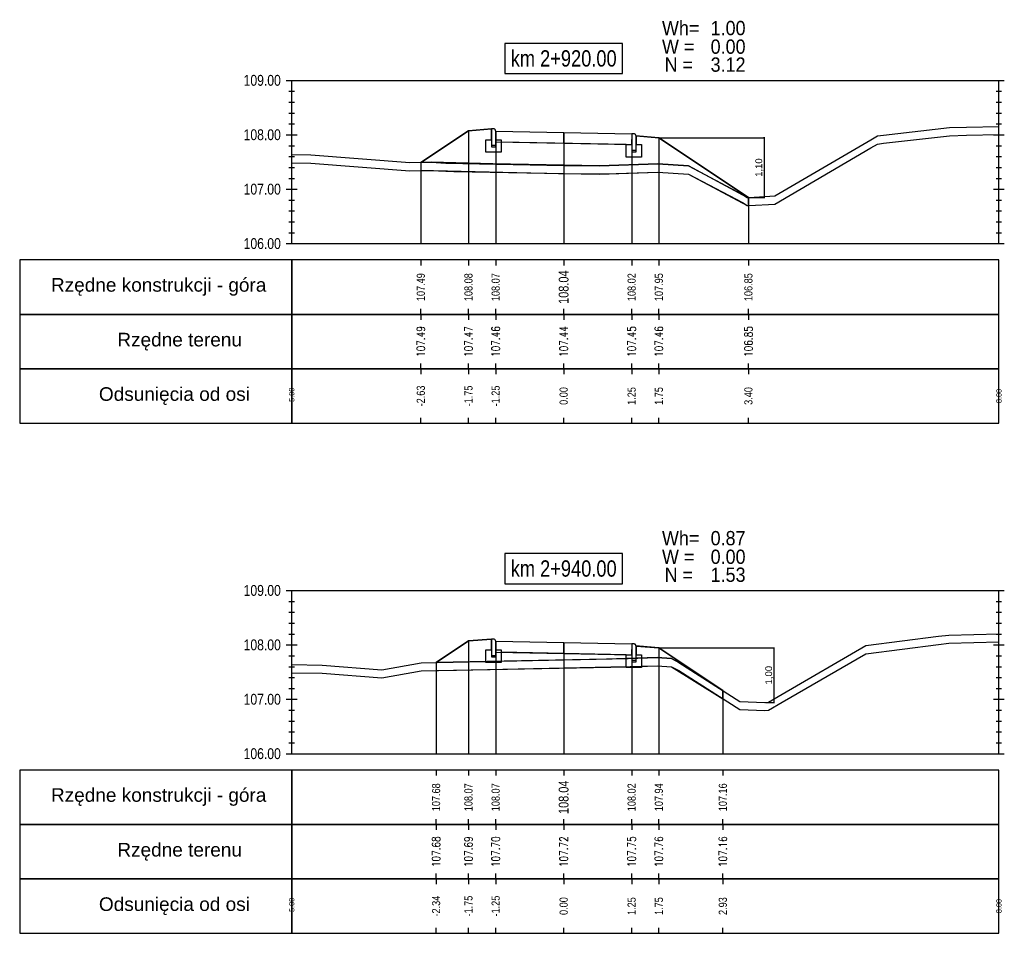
# Model space of a CAD drawing. Extents: x 7537626 to 7538805, y 5722894 to 5725486.
# Tile 52 of 105: x 7538366 to 7538384, y 5725395 to 5725411. Entities that reach past the tile are written whole.
import ezdxf

# ---------------------------------------------------------------- set-up
doc = ezdxf.new("R2010")
doc.units = 0
doc.header["$PDMODE"] = 35
doc.header["$PDSIZE"] = 0.3
for name, color, linetype in [('C-DROGI-PROFILE', 7, 'Continuous'), ('C-DROGI-PROFILE-ETYKIETY', 7, 'Continuous'), ('C-DROGI-PRZEKROJE-ETYKIETY', 7, 'Continuous'), ('C-POPRZECZKA-przekrój', 2, 'Continuous'), ('C-POPRZECZKA-widok', 1, 'Continuous')]:
    doc.layers.add(name, color=color, linetype=linetype)
for name, color, linetype, true_color in [('C-humus', 7, 'Continuous', 0x003df5), ('C-Teren', 7, 'Continuous', 0x008521), ('poprzeczki', 7, 'Continuous', 0x0000d6)]:
    doc.layers.add(name, color=color, linetype=linetype, true_color=true_color)
doc.layers.add('D-1.pow. hum.', color=7, linetype='Continuous', lineweight=30, plot=False)
doc.layers.add('D-3.nasyp', color=4, linetype='Continuous', lineweight=30, plot=False)
doc.layers.add('D-roboty-ziemne-opis', color=2, linetype='Continuous', lineweight=30)
doc.styles.add('2mm08', font='arial.ttf', dxfattribs={"width": 0.8})
doc.styles.add('opis_50', font='arial.ttf', dxfattribs={"height": 0.125})
doc.styles.get("Standard").update_dxf_attribs({"font": 'arial.ttf'})
doc.dimstyles.new('OPIS_50', dxfattribs={"dimscale": 0.5, "dimtxt": 0.125, "dimasz": 0.25, "dimexe": 0.1, "dimexo": 0.15, "dimgap": 0.1, "dimtad": 1, "dimzin": 0, "dimtxsty": 'opis_50', "dimblk": 'ARCHTICK', "dimcen": 0.15, "dimdle": 0.1, "dimaunit": 2, "dimadec": 4, "dimazin": 0, "dimtfac": 1, "dimtmove": 0, "dimatfit": 3, "dimfxl": 1, "dimarcsym": 0})

# ---------------------------------------------------------------- blocks, each defined once
blk = doc.blocks.new('_ArchTick')
at = {"color": 0, "linetype": 'ByBlock', "const_width": 0.15}
blk.add_lwpolyline([(-0.5, -0.5), (0.5, 0.5)], dxfattribs=at)
blk = doc.blocks.new('*D142')
at = {"layer": 'Defpoints', "color": 0, "transparency": 16777216}
for p in [(7538377.328, 5725409.285), (7538378.974, 5725408.187), (7538379.262, 5725408.187)]:
    blk.add_point(p, dxfattribs=at)
at = {"layer": 'poprzeczki', "color": 0, "lineweight": -2, "transparency": 16777216}
for p, q in [((7538377.343, 5725409.285), (7538379.272, 5725409.285)), ((7538379.262, 5725409.295), (7538379.262, 5725408.177)), ((7538378.989, 5725408.187), (7538379.272, 5725408.187))]:
    blk.add_line(p, q, dxfattribs=at)
at = {"layer": 'poprzeczki', "color": 0, "lineweight": -2, "transparency": 16777216, "xscale": 0.025, "yscale": 0.025, "zscale": 0.025}
for p, rotation in [((7538379.262, 5725409.285), 90), ((7538379.262, 5725408.187), 270)]:
    blk.add_blockref('_ArchTick', p, dxfattribs=dict(at, rotation=rotation))
at = {"layer": 'poprzeczki', "color": 0, "transparency": 16777216, "insert": (7538379.176, 5725408.736), "char_height": 0.125, "attachment_point": 5, "rotation": 90, "style": 'opis_50'}
blk.add_mtext('1,10', dxfattribs=at)
blk = doc.blocks.new('*D143')
at = {"layer": 'Defpoints', "color": 0, "transparency": 16777216}
for p in [(7538377.328, 5725399.908), (7538379.274, 5725398.908), (7538379.444, 5725398.908)]:
    blk.add_point(p, dxfattribs=at)
at = {"layer": 'poprzeczki', "color": 0, "lineweight": -2, "transparency": 16777216}
for p, q in [((7538377.343, 5725399.908), (7538379.454, 5725399.908)), ((7538379.444, 5725399.918), (7538379.444, 5725398.898)), ((7538379.289, 5725398.908), (7538379.454, 5725398.908))]:
    blk.add_line(p, q, dxfattribs=at)
at = {"layer": 'poprzeczki', "color": 0, "lineweight": -2, "transparency": 16777216, "xscale": 0.025, "yscale": 0.025, "zscale": 0.025}
for p, rotation in [((7538379.444, 5725399.908), 90), ((7538379.444, 5725398.908), 270)]:
    blk.add_blockref('_ArchTick', p, dxfattribs=dict(at, rotation=rotation))
at = {"layer": 'poprzeczki', "color": 0, "transparency": 16777216, "insert": (7538379.358, 5725399.408), "char_height": 0.125, "attachment_point": 5, "rotation": 90, "style": 'opis_50'}
blk.add_mtext('1,00', dxfattribs=at)

msp = doc.modelspace()

# ---------------------------------------------------------------- linework, layer by layer
at = {"layer": 'C-DROGI-PROFILE', "color": 7, "linetype": 'Continuous', "lineweight": -3}
for p, q in [((7538372.952, 5725407.039), (7538372.952, 5725406.939)), ((7538373.828, 5725407.039), (7538373.828, 5725406.939)), ((7538374.328, 5725407.039), (7538374.328, 5725406.939)), ((7538375.578, 5725407.039), (7538375.578, 5725406.939)), ((7538376.828, 5725407.039), (7538376.828, 5725406.939)), ((7538377.328, 5725407.039), (7538377.328, 5725406.939)), ((7538378.974, 5725407.039), (7538378.974, 5725406.939)), ((7538372.952, 5725406.039), (7538372.952, 5725406.139)), ((7538373.828, 5725406.039), (7538373.828, 5725406.139)), ((7538374.328, 5725406.039), (7538374.328, 5725406.139)), ((7538375.578, 5725406.039), (7538375.578, 5725406.139)), ((7538376.828, 5725406.039), (7538376.828, 5725406.139)), ((7538377.328, 5725406.039), (7538377.328, 5725406.139)), ((7538378.974, 5725406.039), (7538378.974, 5725406.139)), ((7538372.952, 5725406.039), (7538372.952, 5725405.939)), ((7538373.828, 5725406.039), (7538373.828, 5725405.939)), ((7538374.328, 5725406.039), (7538374.328, 5725405.939)), ((7538375.578, 5725406.039), (7538375.578, 5725405.939)), ((7538376.828, 5725406.039), (7538376.828, 5725405.939)), ((7538377.328, 5725406.039), (7538377.328, 5725405.939)), ((7538378.974, 5725406.039), (7538378.974, 5725405.939)), ((7538372.952, 5725405.039), (7538372.952, 5725405.139)), ((7538372.952, 5725405.039), (7538372.952, 5725404.939)), ((7538373.828, 5725405.039), (7538373.828, 5725405.139)), ((7538373.828, 5725405.039), (7538373.828, 5725404.939)), ((7538374.328, 5725405.039), (7538374.328, 5725405.139)), ((7538374.328, 5725405.039), (7538374.328, 5725404.939)), ((7538375.578, 5725405.039), (7538375.578, 5725405.139)), ((7538375.578, 5725405.039), (7538375.578, 5725404.939)), ((7538376.828, 5725405.039), (7538376.828, 5725405.139)), ((7538376.828, 5725405.039), (7538376.828, 5725404.939)), ((7538377.328, 5725405.039), (7538377.328, 5725405.139)), ((7538377.328, 5725405.039), (7538377.328, 5725404.939)), ((7538378.974, 5725405.039), (7538378.974, 5725405.139)), ((7538378.974, 5725405.039), (7538378.974, 5725404.939)), ((7538372.952, 5725404.039), (7538372.952, 5725404.139)), ((7538373.828, 5725404.039), (7538373.828, 5725404.139)), ((7538374.328, 5725404.039), (7538374.328, 5725404.139)), ((7538375.578, 5725404.039), (7538375.578, 5725404.139)), ((7538376.828, 5725404.039), (7538376.828, 5725404.139)), ((7538377.328, 5725404.039), (7538377.328, 5725404.139)), ((7538378.974, 5725404.039), (7538378.974, 5725404.139)), ((7538373.233, 5725397.664), (7538373.233, 5725397.564)), ((7538373.828, 5725397.664), (7538373.828, 5725397.564)), ((7538374.328, 5725397.664), (7538374.328, 5725397.564)), ((7538375.578, 5725397.664), (7538375.578, 5725397.564)), ((7538376.828, 5725397.664), (7538376.828, 5725397.564)), ((7538377.328, 5725397.664), (7538377.328, 5725397.564)), ((7538378.504, 5725397.664), (7538378.504, 5725397.564)), ((7538373.233, 5725396.664), (7538373.233, 5725396.764)), ((7538373.828, 5725396.664), (7538373.828, 5725396.764)), ((7538374.328, 5725396.664), (7538374.328, 5725396.764)), ((7538375.578, 5725396.664), (7538375.578, 5725396.764)), ((7538376.828, 5725396.664), (7538376.828, 5725396.764)), ((7538377.328, 5725396.664), (7538377.328, 5725396.764)), ((7538378.504, 5725396.664), (7538378.504, 5725396.764)), ((7538373.233, 5725396.664), (7538373.233, 5725396.564)), ((7538373.828, 5725396.664), (7538373.828, 5725396.564)), ((7538374.328, 5725396.664), (7538374.328, 5725396.564)), ((7538375.578, 5725396.664), (7538375.578, 5725396.564)), ((7538376.828, 5725396.664), (7538376.828, 5725396.564)), ((7538377.328, 5725396.664), (7538377.328, 5725396.564)), ((7538378.504, 5725396.664), (7538378.504, 5725396.564)), ((7538373.233, 5725395.664), (7538373.233, 5725395.764)), ((7538373.233, 5725395.664), (7538373.233, 5725395.564)), ((7538373.828, 5725395.664), (7538373.828, 5725395.764)), ((7538373.828, 5725395.664), (7538373.828, 5725395.564)), ((7538374.328, 5725395.664), (7538374.328, 5725395.764)), ((7538374.328, 5725395.664), (7538374.328, 5725395.564)), ((7538375.578, 5725395.664), (7538375.578, 5725395.764)), ((7538375.578, 5725395.664), (7538375.578, 5725395.564)), ((7538376.828, 5725395.664), (7538376.828, 5725395.764)), ((7538376.828, 5725395.664), (7538376.828, 5725395.564)), ((7538377.328, 5725395.664), (7538377.328, 5725395.764)), ((7538377.328, 5725395.664), (7538377.328, 5725395.564)), ((7538378.504, 5725395.664), (7538378.504, 5725395.764)), ((7538378.504, 5725395.664), (7538378.504, 5725395.564)), ((7538373.233, 5725394.664), (7538373.233, 5725394.764)), ((7538373.828, 5725394.664), (7538373.828, 5725394.764)), ((7538374.328, 5725394.664), (7538374.328, 5725394.764)), ((7538375.578, 5725394.664), (7538375.578, 5725394.764)), ((7538376.828, 5725394.664), (7538376.828, 5725394.764)), ((7538377.328, 5725394.664), (7538377.328, 5725394.764)), ((7538378.504, 5725394.664), (7538378.504, 5725394.764))]:
    msp.add_line(p, q, dxfattribs=at)
at = {"layer": 'C-DROGI-PROFILE', "color": 1, "linetype": 'Continuous', "lineweight": -3}
for points in [[(7538370.578, 5725406.039), (7538370.578, 5725407.039), (7538365.578, 5725407.039), (7538365.578, 5725406.039)], [(7538370.578, 5725406.039), (7538383.578, 5725406.039), (7538383.578, 5725407.039), (7538370.578, 5725407.039)], [(7538370.578, 5725405.039), (7538370.578, 5725406.039), (7538365.578, 5725406.039), (7538365.578, 5725405.039)], [(7538370.578, 5725405.039), (7538383.578, 5725405.039), (7538383.578, 5725406.039), (7538370.578, 5725406.039)], [(7538370.578, 5725404.039), (7538370.578, 5725405.039), (7538365.578, 5725405.039), (7538365.578, 5725404.039)], [(7538370.578, 5725404.039), (7538383.578, 5725404.039), (7538383.578, 5725405.039), (7538370.578, 5725405.039)], [(7538370.578, 5725396.664), (7538370.578, 5725397.664), (7538365.578, 5725397.664), (7538365.578, 5725396.664)], [(7538370.578, 5725396.664), (7538383.578, 5725396.664), (7538383.578, 5725397.664), (7538370.578, 5725397.664)], [(7538370.578, 5725395.664), (7538370.578, 5725396.664), (7538365.578, 5725396.664), (7538365.578, 5725395.664)], [(7538370.578, 5725395.664), (7538383.578, 5725395.664), (7538383.578, 5725396.664), (7538370.578, 5725396.664)], [(7538370.578, 5725394.664), (7538370.578, 5725395.664), (7538365.578, 5725395.664), (7538365.578, 5725394.664)], [(7538370.578, 5725394.664), (7538383.578, 5725394.664), (7538383.578, 5725395.664), (7538370.578, 5725395.664)]]:
    msp.add_3dface(points, dxfattribs=at)
at = {"layer": 'C-DROGI-PRZEKROJE-ETYKIETY', "color": 1, "linetype": 'Continuous', "lineweight": -3}
for p, q in [((7538373.828, 5725409.415), (7538373.828, 5725407.339)), ((7538374.328, 5725409.408), (7538374.328, 5725407.339)), ((7538375.578, 5725409.383), (7538375.578, 5725407.339)), ((7538376.828, 5725409.358), (7538376.828, 5725407.339)), ((7538377.328, 5725409.285), (7538377.328, 5725407.339)), ((7538372.952, 5725408.831), (7538372.952, 5725407.339)), ((7538378.974, 5725408.187), (7538378.974, 5725407.339)), ((7538373.828, 5725400.038), (7538373.828, 5725397.964)), ((7538374.328, 5725400.032), (7538374.328, 5725397.964)), ((7538375.578, 5725400.007), (7538375.578, 5725397.964)), ((7538376.828, 5725399.982), (7538376.828, 5725397.964)), ((7538377.328, 5725399.908), (7538377.328, 5725397.964)), ((7538373.233, 5725399.642), (7538373.233, 5725397.964)), ((7538378.504, 5725399.124), (7538378.504, 5725397.964))]:
    msp.add_line(p, q, dxfattribs=at)
at = {"layer": 'C-humus'}
for p, q in [((7538381.454, 5725409.183), (7538382.673, 5725409.323)), ((7538382.673, 5725409.323), (7538382.982, 5725409.332)), ((7538382.982, 5725409.332), (7538383.578, 5725409.342)), ((7538379.46, 5725408.065), (7538381.227, 5725409.099)), ((7538381.227, 5725409.099), (7538381.349, 5725409.17)), ((7538381.349, 5725409.17), (7538381.454, 5725409.183)), ((7538370.578, 5725408.825), (7538370.931, 5725408.819)), ((7538370.931, 5725408.819), (7538372.751, 5725408.678)), ((7538372.751, 5725408.678), (7538373.139, 5725408.684)), ((7538373.139, 5725408.684), (7538373.409, 5725408.669)), ((7538373.409, 5725408.669), (7538375.578, 5725408.628)), ((7538376.236, 5725408.616), (7538377.306, 5725408.655)), ((7538377.306, 5725408.655), (7538377.873, 5725408.617)), ((7538375.578, 5725408.628), (7538376.236, 5725408.616)), ((7538377.873, 5725408.617), (7538378.867, 5725408.092)), ((7538378.867, 5725408.092), (7538378.952, 5725408.038)), ((7538378.952, 5725408.038), (7538378.986, 5725408.037)), ((7538378.986, 5725408.037), (7538379.46, 5725408.065)), ((7538381.13, 5725399.803), (7538382.47, 5725399.974)), ((7538382.47, 5725399.974), (7538382.659, 5725399.995)), ((7538382.659, 5725399.995), (7538383.578, 5725400.019)), ((7538379.596, 5725398.91), (7538381.13, 5725399.803)), ((7538370.578, 5725399.453), (7538371.141, 5725399.444)), ((7538371.141, 5725399.444), (7538372.232, 5725399.359)), ((7538372.232, 5725399.359), (7538372.961, 5725399.486)), ((7538372.961, 5725399.486), (7538376.763, 5725399.562)), ((7538376.763, 5725399.562), (7538377.295, 5725399.58)), ((7538377.295, 5725399.58), (7538377.558, 5725399.563)), ((7538377.558, 5725399.563), (7538377.694, 5725399.491)), ((7538377.694, 5725399.491), (7538378.814, 5725398.776)), ((7538379.342, 5725398.762), (7538379.596, 5725398.91)), ((7538378.814, 5725398.776), (7538379.274, 5725398.758)), ((7538379.274, 5725398.758), (7538379.342, 5725398.762))]:
    msp.add_line(p, q, dxfattribs=at)
at = {"layer": 'C-POPRZECZKA-przekrój', "color": 2, "linetype": 'Continuous', "lineweight": -3}
for p, q in [((7538372.952, 5725408.831), (7538373.828, 5725409.415)), ((7538373.828, 5725409.415), (7538374.248, 5725409.448)), ((7538374.288, 5725409.448), (7538374.248, 5725409.448)), ((7538374.248, 5725409.448), (7538374.248, 5725409.118)), ((7538374.293, 5725409.448), (7538374.288, 5725409.448)), ((7538374.302, 5725409.446), (7538374.293, 5725409.448)), ((7538374.31, 5725409.441), (7538374.302, 5725409.446)), ((7538374.316, 5725409.436), (7538374.31, 5725409.441)), ((7538374.32, 5725409.431), (7538374.316, 5725409.436)), ((7538374.325, 5725409.424), (7538374.32, 5725409.431)), ((7538374.327, 5725409.415), (7538374.325, 5725409.424)), ((7538374.328, 5725409.408), (7538374.327, 5725409.415)), ((7538374.328, 5725409.408), (7538375.578, 5725409.383)), ((7538374.328, 5725409.408), (7538374.329, 5725409.208)), ((7538374.328, 5725409.118), (7538374.328, 5725409.408)), ((7538374.328, 5725409.408), (7538374.328, 5725409.248)), ((7538375.578, 5725409.183), (7538375.578, 5725409.383)), ((7538375.578, 5725409.383), (7538376.828, 5725409.358)), ((7538374.148, 5725409.018), (7538374.148, 5725409.248)), ((7538374.148, 5725409.248), (7538374.248, 5725409.248)), ((7538374.248, 5725409.248), (7538374.248, 5725409.148)), ((7538374.328, 5725409.248), (7538374.428, 5725409.248)), ((7538374.329, 5725409.208), (7538375.578, 5725409.183)), ((7538374.428, 5725409.248), (7538374.428, 5725409.018)), ((7538376.828, 5725409.358), (7538376.827, 5725409.158)), ((7538376.868, 5725409.358), (7538376.828, 5725409.358)), ((7538376.828, 5725409.358), (7538376.828, 5725409.028)), ((7538376.873, 5725409.358), (7538376.868, 5725409.358)), ((7538376.882, 5725409.356), (7538376.873, 5725409.358)), ((7538376.89, 5725409.351), (7538376.882, 5725409.356)), ((7538376.896, 5725409.346), (7538376.89, 5725409.351)), ((7538376.9, 5725409.341), (7538376.896, 5725409.346)), ((7538376.905, 5725409.334), (7538376.9, 5725409.341)), ((7538376.907, 5725409.325), (7538376.905, 5725409.334)), ((7538376.908, 5725409.318), (7538376.907, 5725409.325)), ((7538376.908, 5725409.028), (7538376.908, 5725409.318)), ((7538376.908, 5725409.318), (7538376.908, 5725409.158)), ((7538376.908, 5725409.318), (7538377.328, 5725409.285)), ((7538377.328, 5725409.285), (7538378.974, 5725408.187)), ((7538374.428, 5725409.018), (7538374.148, 5725409.018)), ((7538374.248, 5725409.148), (7538374.328, 5725409.148)), ((7538374.248, 5725409.118), (7538374.328, 5725409.118)), ((7538375.578, 5725409.183), (7538376.827, 5725409.158)), ((7538376.728, 5725408.928), (7538376.728, 5725409.158)), ((7538376.728, 5725409.158), (7538376.828, 5725409.158)), ((7538376.828, 5725409.158), (7538376.828, 5725409.058)), ((7538376.828, 5725409.058), (7538376.908, 5725409.058)), ((7538376.828, 5725409.028), (7538376.908, 5725409.028)), ((7538376.908, 5725409.158), (7538377.008, 5725409.158)), ((7538377.008, 5725409.158), (7538377.008, 5725408.928)), ((7538377.008, 5725408.928), (7538376.728, 5725408.928)), ((7538373.233, 5725399.642), (7538373.828, 5725400.038)), ((7538373.828, 5725400.038), (7538374.248, 5725400.072)), ((7538374.288, 5725400.072), (7538374.248, 5725400.072)), ((7538374.248, 5725400.072), (7538374.248, 5725399.742)), ((7538374.293, 5725400.071), (7538374.288, 5725400.072)), ((7538374.302, 5725400.069), (7538374.293, 5725400.071)), ((7538374.31, 5725400.065), (7538374.302, 5725400.069)), ((7538374.316, 5725400.06), (7538374.31, 5725400.065)), ((7538374.32, 5725400.055), (7538374.316, 5725400.06)), ((7538374.325, 5725400.047), (7538374.32, 5725400.055)), ((7538374.327, 5725400.039), (7538374.325, 5725400.047)), ((7538374.328, 5725400.032), (7538374.327, 5725400.039)), ((7538374.328, 5725400.032), (7538375.578, 5725400.007)), ((7538374.328, 5725400.032), (7538374.329, 5725399.832)), ((7538374.328, 5725399.742), (7538374.328, 5725400.032)), ((7538374.328, 5725400.032), (7538374.328, 5725399.872)), ((7538375.578, 5725399.807), (7538375.578, 5725400.007)), ((7538375.578, 5725400.007), (7538376.828, 5725399.982)), ((7538376.828, 5725399.982), (7538376.827, 5725399.782)), ((7538376.868, 5725399.982), (7538376.828, 5725399.982)), ((7538376.828, 5725399.982), (7538376.828, 5725399.652)), ((7538376.873, 5725399.981), (7538376.868, 5725399.982)), ((7538376.882, 5725399.979), (7538376.873, 5725399.981)), ((7538376.89, 5725399.975), (7538376.882, 5725399.979)), ((7538376.896, 5725399.97), (7538376.89, 5725399.975)), ((7538376.9, 5725399.965), (7538376.896, 5725399.97)), ((7538376.905, 5725399.957), (7538376.9, 5725399.965)), ((7538374.148, 5725399.642), (7538374.148, 5725399.872)), ((7538374.148, 5725399.872), (7538374.248, 5725399.872)), ((7538374.248, 5725399.872), (7538374.248, 5725399.772)), ((7538374.328, 5725399.872), (7538374.428, 5725399.872)), ((7538374.329, 5725399.832), (7538375.578, 5725399.807)), ((7538374.428, 5725399.872), (7538374.428, 5725399.642)), ((7538375.578, 5725399.807), (7538376.827, 5725399.782)), ((7538376.907, 5725399.949), (7538376.905, 5725399.957)), ((7538376.908, 5725399.942), (7538376.907, 5725399.949)), ((7538376.908, 5725399.652), (7538376.908, 5725399.942)), ((7538376.908, 5725399.942), (7538376.908, 5725399.782)), ((7538376.908, 5725399.942), (7538377.328, 5725399.908)), ((7538377.328, 5725399.908), (7538378.504, 5725399.124)), ((7538374.428, 5725399.642), (7538374.148, 5725399.642)), ((7538374.248, 5725399.772), (7538374.328, 5725399.772)), ((7538374.248, 5725399.742), (7538374.328, 5725399.742)), ((7538376.728, 5725399.552), (7538376.728, 5725399.782)), ((7538376.728, 5725399.782), (7538376.828, 5725399.782)), ((7538376.828, 5725399.782), (7538376.828, 5725399.682)), ((7538376.828, 5725399.682), (7538376.908, 5725399.682)), ((7538376.828, 5725399.652), (7538376.908, 5725399.652)), ((7538376.908, 5725399.782), (7538377.008, 5725399.782)), ((7538377.008, 5725399.782), (7538377.008, 5725399.552)), ((7538377.008, 5725399.552), (7538376.728, 5725399.552))]:
    msp.add_line(p, q, dxfattribs=at)
at = {"layer": 'C-POPRZECZKA-widok', "color": 1, "linetype": 'Continuous', "lineweight": -3}
for p, q in [((7538370.478, 5725410.339), (7538383.678, 5725410.339)), ((7538370.578, 5725407.339), (7538370.578, 5725410.339)), ((7538383.578, 5725407.339), (7538383.578, 5725410.339)), ((7538370.528, 5725410.139), (7538370.628, 5725410.139)), ((7538383.528, 5725410.139), (7538383.628, 5725410.139)), ((7538370.528, 5725409.939), (7538370.628, 5725409.939)), ((7538383.528, 5725409.939), (7538383.628, 5725409.939)), ((7538370.528, 5725409.739), (7538370.628, 5725409.739)), ((7538383.528, 5725409.739), (7538383.628, 5725409.739)), ((7538370.528, 5725409.539), (7538370.628, 5725409.539)), ((7538383.528, 5725409.539), (7538383.628, 5725409.539)), ((7538370.478, 5725409.339), (7538370.678, 5725409.339)), ((7538370.528, 5725409.339), (7538370.628, 5725409.339)), ((7538383.478, 5725409.339), (7538383.678, 5725409.339)), ((7538383.528, 5725409.339), (7538383.628, 5725409.339)), ((7538370.528, 5725409.139), (7538370.628, 5725409.139)), ((7538383.528, 5725409.139), (7538383.628, 5725409.139)), ((7538370.528, 5725408.939), (7538370.628, 5725408.939)), ((7538383.528, 5725408.939), (7538383.628, 5725408.939)), ((7538370.528, 5725408.739), (7538370.628, 5725408.739)), ((7538383.528, 5725408.739), (7538383.628, 5725408.739)), ((7538370.528, 5725408.539), (7538370.628, 5725408.539)), ((7538383.528, 5725408.539), (7538383.628, 5725408.539)), ((7538370.478, 5725408.339), (7538370.678, 5725408.339)), ((7538370.528, 5725408.339), (7538370.628, 5725408.339)), ((7538383.478, 5725408.339), (7538383.678, 5725408.339)), ((7538383.528, 5725408.339), (7538383.628, 5725408.339)), ((7538370.528, 5725408.139), (7538370.628, 5725408.139)), ((7538383.528, 5725408.139), (7538383.628, 5725408.139)), ((7538370.528, 5725407.939), (7538370.628, 5725407.939)), ((7538383.528, 5725407.939), (7538383.628, 5725407.939)), ((7538370.528, 5725407.739), (7538370.628, 5725407.739)), ((7538383.528, 5725407.739), (7538383.628, 5725407.739)), ((7538370.528, 5725407.539), (7538370.628, 5725407.539)), ((7538383.528, 5725407.539), (7538383.628, 5725407.539)), ((7538370.478, 5725407.339), (7538383.678, 5725407.339)), ((7538370.478, 5725400.964), (7538383.678, 5725400.964)), ((7538370.578, 5725397.964), (7538370.578, 5725400.964)), ((7538383.578, 5725397.964), (7538383.578, 5725400.964)), ((7538370.528, 5725400.764), (7538370.628, 5725400.764)), ((7538383.528, 5725400.764), (7538383.628, 5725400.764)), ((7538370.528, 5725400.564), (7538370.628, 5725400.564)), ((7538383.528, 5725400.564), (7538383.628, 5725400.564)), ((7538370.528, 5725400.364), (7538370.628, 5725400.364)), ((7538383.528, 5725400.364), (7538383.628, 5725400.364)), ((7538370.528, 5725400.164), (7538370.628, 5725400.164)), ((7538383.528, 5725400.164), (7538383.628, 5725400.164)), ((7538370.478, 5725399.964), (7538370.678, 5725399.964)), ((7538370.528, 5725399.964), (7538370.628, 5725399.964)), ((7538383.478, 5725399.964), (7538383.678, 5725399.964)), ((7538383.528, 5725399.964), (7538383.628, 5725399.964)), ((7538370.528, 5725399.764), (7538370.628, 5725399.764)), ((7538383.528, 5725399.764), (7538383.628, 5725399.764)), ((7538370.528, 5725399.564), (7538370.628, 5725399.564)), ((7538383.528, 5725399.564), (7538383.628, 5725399.564)), ((7538370.528, 5725399.364), (7538370.628, 5725399.364)), ((7538383.528, 5725399.364), (7538383.628, 5725399.364)), ((7538370.528, 5725399.164), (7538370.628, 5725399.164)), ((7538383.528, 5725399.164), (7538383.628, 5725399.164)), ((7538370.478, 5725398.964), (7538370.678, 5725398.964)), ((7538370.528, 5725398.964), (7538370.628, 5725398.964)), ((7538383.478, 5725398.964), (7538383.678, 5725398.964)), ((7538383.528, 5725398.964), (7538383.628, 5725398.964)), ((7538370.528, 5725398.764), (7538370.628, 5725398.764)), ((7538383.528, 5725398.764), (7538383.628, 5725398.764)), ((7538370.528, 5725398.564), (7538370.628, 5725398.564)), ((7538383.528, 5725398.564), (7538383.628, 5725398.564)), ((7538370.528, 5725398.364), (7538370.628, 5725398.364)), ((7538383.528, 5725398.364), (7538383.628, 5725398.364)), ((7538370.528, 5725398.164), (7538370.628, 5725398.164)), ((7538383.528, 5725398.164), (7538383.628, 5725398.164)), ((7538370.478, 5725397.964), (7538383.678, 5725397.964))]:
    msp.add_line(p, q, dxfattribs=at)
at = {"layer": 'C-POPRZECZKA-widok', "color": 3, "linetype": 'Continuous', "lineweight": -3}
for points in [[(7538374.498, 5725410.464), (7538376.658, 5725410.464), (7538376.658, 5725411.02), (7538374.498, 5725411.02)], [(7538374.498, 5725401.089), (7538376.658, 5725401.089), (7538376.658, 5725401.645), (7538374.498, 5725401.645)]]:
    msp.add_3dface(points, dxfattribs=at)
at = {"layer": 'C-Teren'}
for p, q in [((7538381.454, 5725409.333), (7538382.673, 5725409.473)), ((7538382.673, 5725409.473), (7538382.982, 5725409.482)), ((7538382.982, 5725409.482), (7538383.578, 5725409.492)), ((7538379.46, 5725408.215), (7538381.227, 5725409.249)), ((7538381.227, 5725409.249), (7538381.349, 5725409.32)), ((7538381.349, 5725409.32), (7538381.454, 5725409.333)), ((7538370.578, 5725408.975), (7538370.931, 5725408.969)), ((7538370.931, 5725408.969), (7538372.751, 5725408.828)), ((7538372.751, 5725408.828), (7538373.139, 5725408.834)), ((7538373.139, 5725408.834), (7538373.409, 5725408.819)), ((7538373.409, 5725408.819), (7538375.578, 5725408.778)), ((7538375.578, 5725408.778), (7538376.236, 5725408.766)), ((7538376.236, 5725408.766), (7538377.306, 5725408.805)), ((7538377.306, 5725408.805), (7538377.873, 5725408.767)), ((7538377.873, 5725408.767), (7538378.867, 5725408.242)), ((7538378.867, 5725408.242), (7538378.952, 5725408.188)), ((7538378.952, 5725408.188), (7538378.986, 5725408.187)), ((7538378.986, 5725408.187), (7538379.46, 5725408.215)), ((7538382.47, 5725400.124), (7538382.659, 5725400.145)), ((7538382.659, 5725400.145), (7538383.578, 5725400.169)), ((7538381.13, 5725399.953), (7538382.47, 5725400.124)), ((7538379.596, 5725399.06), (7538381.13, 5725399.953)), ((7538370.578, 5725399.603), (7538371.141, 5725399.594)), ((7538372.232, 5725399.509), (7538372.961, 5725399.636)), ((7538372.961, 5725399.636), (7538376.763, 5725399.712)), ((7538376.763, 5725399.712), (7538377.295, 5725399.73)), ((7538377.295, 5725399.73), (7538377.558, 5725399.713)), ((7538377.558, 5725399.713), (7538377.694, 5725399.641)), ((7538377.694, 5725399.641), (7538378.814, 5725398.926)), ((7538371.141, 5725399.594), (7538372.232, 5725399.509)), ((7538379.342, 5725398.912), (7538379.596, 5725399.06)), ((7538378.814, 5725398.926), (7538379.274, 5725398.908)), ((7538379.274, 5725398.908), (7538379.342, 5725398.912))]:
    msp.add_line(p, q, dxfattribs=at)
at = {"layer": 'D-1.pow. hum.'}
for points in [[(7538372.952, 5725408.831), (7538372.952, 5725408.681), (7538373.139, 5725408.684), (7538373.556, 5725408.666), (7538376.236, 5725408.616), (7538377.306, 5725408.655), (7538377.873, 5725408.617), (7538378.952, 5725408.038), (7538378.974, 5725408.038), (7538378.974, 5725408.187), (7538378.953, 5725408.187), (7538377.873, 5725408.767), (7538377.306, 5725408.805), (7538376.236, 5725408.766), (7538374.277, 5725408.803), (7538373.139, 5725408.834), (7538372.952, 5725408.831)], [(7538373.233, 5725399.642), (7538373.233, 5725399.492), (7538375.803, 5725399.543), (7538377.295, 5725399.58), (7538377.558, 5725399.563), (7538377.694, 5725399.491), (7538378.504, 5725398.974), (7538378.504, 5725399.124), (7538377.694, 5725399.641), (7538377.558, 5725399.713), (7538377.295, 5725399.73), (7538376.365, 5725399.704), (7538373.233, 5725399.642)]]:
    msp.add_lwpolyline(points, dxfattribs=at)
at = {"layer": 'D-3.nasyp'}
for points in [[(7538374.148, 5725409.018), (7538374.148, 5725409.248), (7538374.248, 5725409.247), (7538374.248, 5725409.448), (7538373.828, 5725409.415), (7538372.952, 5725408.831), (7538372.954, 5725408.681), (7538373.184, 5725408.681), (7538375.482, 5725408.63), (7538376.354, 5725408.62), (7538377.306, 5725408.655), (7538377.873, 5725408.617), (7538378.952, 5725408.038), (7538378.974, 5725408.037), (7538378.974, 5725408.187), (7538377.328, 5725409.285), (7538376.907, 5725409.322), (7538376.908, 5725409.158), (7538377.008, 5725409.158), (7538377.008, 5725408.928), (7538376.728, 5725408.928), (7538376.728, 5725409.16), (7538374.428, 5725409.206), (7538374.428, 5725409.018), (7538374.148, 5725409.018)], [(7538374.148, 5725399.642), (7538374.148, 5725399.872), (7538374.248, 5725399.872), (7538374.248, 5725400.072), (7538373.828, 5725400.038), (7538373.233, 5725399.642), (7538373.236, 5725399.492), (7538373.61, 5725399.499), (7538376.728, 5725399.566), (7538376.728, 5725399.784), (7538374.428, 5725399.83), (7538374.428, 5725399.642), (7538374.148, 5725399.642)], [(7538376.908, 5725399.942), (7538376.908, 5725399.782), (7538377.008, 5725399.782), (7538377.008, 5725399.573), (7538377.295, 5725399.58), (7538377.558, 5725399.563), (7538378.504, 5725398.976), (7538378.504, 5725399.124), (7538377.328, 5725399.908), (7538376.907, 5725399.945)]]:
    msp.add_lwpolyline(points, dxfattribs=at)

# ---------------------------------------------------------------- texts
at = {"layer": 'C-DROGI-PROFILE', "color": 2}
for s, p in [('Rzędne konstrukcji - góra', (7538366.153, 5725406.456)), ('Rzędne terenu', (7538367.373, 5725405.45)), ('Odsunięcia od osi', (7538367.034, 5725404.45)), ('Rzędne konstrukcji - góra', (7538366.153, 5725397.081)), ('Rzędne terenu', (7538367.373, 5725396.075)), ('Odsunięcia od osi', (7538367.034, 5725395.075))]:
    msp.add_text(s, height=0.25, dxfattribs=at).set_placement(p)
at = {"layer": 'C-DROGI-PROFILE-ETYKIETY', "color": 1, "linetype": 'Continuous', "lineweight": -3, "attachment_point": 5, "rotation": 90, "style": '2mm08'}
for s, insert, char_height in [('108.08', (7538373.828, 5725406.539), 0.15), ('108.04', (7538375.578, 5725406.539), 0.18), ('107.49', (7538372.952, 5725406.539), 0.15), ('108.07', (7538374.328, 5725406.539), 0.15), ('108.02', (7538376.828, 5725406.539), 0.15), ('107.95', (7538377.328, 5725406.539), 0.15), ('106.85', (7538378.974, 5725406.539), 0.15), ('{\\Fsimplex.shx|c238;107.49}', (7538372.952, 5725405.539), 0.15), ('{\\Fsimplex.shx|c238;107.47}', (7538373.828, 5725405.539), 0.15), ('{\\Fsimplex.shx|c238;107.46}', (7538374.328, 5725405.539), 0.15), ('{\\Fsimplex.shx|c238;107.44}', (7538375.578, 5725405.539), 0.15), ('{\\Fsimplex.shx|c238;107.45}', (7538376.828, 5725405.539), 0.15), ('{\\Fsimplex.shx|c238;107.46}', (7538377.328, 5725405.539), 0.15), ('{\\Fsimplex.shx|c238;106.85}', (7538378.974, 5725405.539), 0.15), ('-2.63', (7538372.952, 5725404.539), 0.15), ('-1.75', (7538373.828, 5725404.539), 0.15), ('-1.25', (7538374.328, 5725404.539), 0.15), ('0.00', (7538375.578, 5725404.539), 0.15), ('1.25', (7538376.828, 5725404.539), 0.15), ('1.75', (7538377.328, 5725404.539), 0.15), ('3.40', (7538378.974, 5725404.539), 0.15), ('107.68', (7538373.233, 5725397.164), 0.15), ('108.07', (7538373.828, 5725397.164), 0.15), ('108.07', (7538374.328, 5725397.164), 0.15), ('108.04', (7538375.578, 5725397.164), 0.18), ('108.02', (7538376.828, 5725397.164), 0.15), ('107.94', (7538377.328, 5725397.164), 0.15), ('107.16', (7538378.504, 5725397.164), 0.15), ('{\\Fsimplex.shx|c238;107.68}', (7538373.233, 5725396.164), 0.15), ('{\\Fsimplex.shx|c238;107.69}', (7538373.828, 5725396.164), 0.15), ('{\\Fsimplex.shx|c238;107.70}', (7538374.328, 5725396.164), 0.15), ('{\\Fsimplex.shx|c238;107.72}', (7538375.578, 5725396.164), 0.15), ('{\\Fsimplex.shx|c238;107.75}', (7538376.828, 5725396.164), 0.15), ('{\\Fsimplex.shx|c238;107.76}', (7538377.328, 5725396.164), 0.15), ('{\\Fsimplex.shx|c238;107.16}', (7538378.504, 5725396.164), 0.15), ('-2.34', (7538373.233, 5725395.164), 0.15), ('-1.75', (7538373.828, 5725395.164), 0.15), ('-1.25', (7538374.328, 5725395.164), 0.15), ('0.00', (7538375.578, 5725395.164), 0.15), ('1.25', (7538376.828, 5725395.164), 0.15), ('1.75', (7538377.328, 5725395.164), 0.15), ('2.93', (7538378.504, 5725395.164), 0.15)]:
    msp.add_mtext(s, dxfattribs=dict(at, insert=insert, char_height=char_height))
at = {"layer": 'C-DROGI-PROFILE-ETYKIETY', "color": 7, "linetype": 'Continuous', "lineweight": -3, "char_height": 0.1, "attachment_point": 5, "rotation": 90, "style": '2mm08'}
for s, insert in [('-5.00', (7538370.578, 5725404.539)), ('8.00', (7538383.578, 5725404.539)), ('-5.00', (7538370.578, 5725395.164)), ('8.00', (7538383.578, 5725395.164))]:
    msp.add_mtext(s, dxfattribs=dict(at, insert=insert))
at = {"layer": 'C-POPRZECZKA-widok', "color": 3, "linetype": 'Continuous', "lineweight": -3, "char_height": 0.3, "attachment_point": 8, "style": '2mm08'}
for s, insert in [('km 2+920.00', (7538375.578, 5725410.589)), ('km 2+940.00', (7538375.578, 5725401.214))]:
    msp.add_mtext(s, dxfattribs=dict(at, insert=insert))
at = {"layer": 'C-POPRZECZKA-widok', "color": 1, "linetype": 'Continuous', "lineweight": -3, "char_height": 0.2, "attachment_point": 6, "style": '2mm08'}
for s, insert in [('109.00', (7538370.378, 5725410.339)), ('108.00', (7538370.378, 5725409.339)), ('107.00', (7538370.378, 5725408.339)), ('106.00', (7538370.378, 5725407.339)), ('109.00', (7538370.378, 5725400.964)), ('108.00', (7538370.378, 5725399.964)), ('107.00', (7538370.378, 5725398.964)), ('106.00', (7538370.378, 5725397.964))]:
    msp.add_mtext(s, dxfattribs=dict(at, insert=insert))
at = {"layer": 'D-roboty-ziemne-opis', "lineweight": 25, "width": 0.9}
for s, p in [('Wh=', (7538377.385, 5725411.17)), ('1.00', (7538378.279, 5725411.17)), ('W =', (7538377.385, 5725410.828)), ('0.00', (7538378.279, 5725410.828)), ('N =', (7538377.433, 5725410.498)), ('3.12', (7538378.279, 5725410.498)), ('Wh=', (7538377.385, 5725401.795)), ('0.87', (7538378.279, 5725401.795)), ('W =', (7538377.385, 5725401.453)), ('0.00', (7538378.279, 5725401.453)), ('N =', (7538377.433, 5725401.123)), ('1.53', (7538378.279, 5725401.123))]:
    msp.add_text(s, height=0.2625, dxfattribs=at).set_placement(p)

# ---------------------------------------------------------------- dimensions: what is measured, and where the dimension line sits
at = {"layer": 'poprzeczki'}
for base, p1, p2, picture, middle in [((7538379.262, 5725408.187), (7538377.328, 5725409.285), (7538378.974, 5725408.187), '*D142', (7538379.176, 5725408.736)), ((7538379.444, 5725398.908), (7538377.328, 5725399.908), (7538379.274, 5725398.908), '*D143', (7538379.358, 5725399.408))]:
    dim = msp.add_linear_dim(base=base, p1=p1, p2=p2, angle=90, dimstyle='OPIS_50', override={"dimscale": 0.1}, dxfattribs=at)
    dim.commit()
    dim.dimension.update_dxf_attribs({"geometry": picture, "text_midpoint": middle})

doc.saveas('drawing.dxf')
